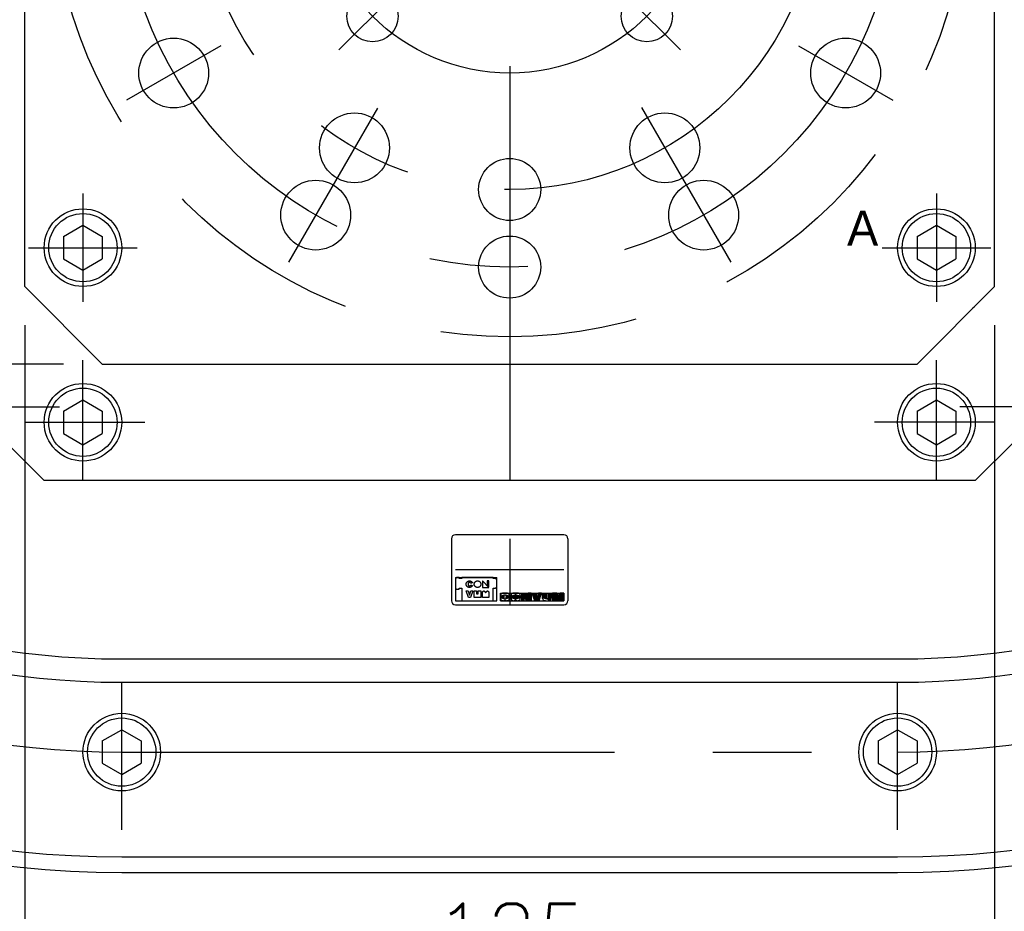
# Model space of a CAD drawing. Extents: x 0 to 564, y 0 to 400.
# Tile 13 of 20: x 143 to 206, y 263 to 321. Entities that reach past the tile are written whole.
import ezdxf

# ---------------------------------------------------------------- set-up
doc = ezdxf.new("R2010")
doc.units = 0
doc.linetypes.add('CENTER', pattern=[50.8, 31.75, -6.35, 6.35, -6.35])
doc.linetypes.add('DASHED', pattern=[19.05, 12.7, -6.35])
doc.layers.get('0').update_dxf_attribs({"linetype": 'CONTINUOUS'})
doc.layers.get('DEFPOINTS').update_dxf_attribs({"linetype": 'CONTINUOUS'})
for name, color, linetype in [('BASE', 10, 'CONTINUOUS'), ('BODY', 130, 'CONTINUOUS'), ('CVZ', 130, 'CONTINUOUS'), ('FL-AORB', 130, 'CONTINUOUS'), ('ラベル', 130, 'CONTINUOUS'), ('寸法線', 11, 'CONTINUOUS'), ('機械要素部品', 100, 'CONTINUOUS')]:
    doc.layers.add(name, color=color, linetype=linetype)
doc.styles.add('MX_DIMTXSTY_5', font='txt.sh', dxfattribs={"width": 1.1, "bigfont": 'extfont'})
doc.styles.add('MX_NOTE_STANDARD', font='txt.sh', dxfattribs={"bigfont": 'extfont'})
doc.dimstyles.new('MX_DIMSTYLE_P', dxfattribs={"dimtxt": 2.5, "dimasz": 2.5, "dimexe": 1, "dimexo": 1, "dimgap": 1, "dimtad": 1, "dimlfac": 2, "dimdsep": 46, "dimtxsty": 'MX_NOTE_STANDARD', "dimblk1": 'OPEN30', "dimblk2": 'OPEN30', "dimsah": 1, "dimcen": 2.5, "dimadec": 0, "dimazin": 0, "dimtfac": 1, "dimtmove": 0, "dimatfit": 3, "dimldrblk": 'OPEN30', "dimfxl": 1, "dimtzin": 0, "dimarcsym": 0})

# ---------------------------------------------------------------- blocks, each defined once
blk = doc.blocks.new('_OPEN30')
at = {"color": 0, "linetype": 'ByBlock', "lineweight": -2}
for p, q in [((-1, 0.267949), (0, 0)), ((0, 0), (-1, -0.267949)), ((0, 0), (-1, 0))]:
    blk.add_line(p, q, dxfattribs=at)
blk = doc.blocks.new('*D44')
at = {"color": 21, "linetype": 'CONTINUOUS'}
for p, q in [((145.443298, 361.227746), (65.853591, 361.227746)), ((66.853591, 298.727746), (66.853591, 361.227746)), ((145.443298, 298.727746), (65.853591, 298.727746))]:
    blk.add_line(p, q, dxfattribs=at)
at = {"layer": 'DEFPOINTS', "color": 0, "linetype": 'CONTINUOUS'}
for p in [(66.853591, 361.227746), (147.943298, 361.227746), (147.943298, 298.727746)]:
    blk.add_point(p, dxfattribs=at)
at = {"color": 21, "linetype": 'CONTINUOUS', "xscale": 2.77, "yscale": 2.77, "zscale": 2.77}
for p, rotation in [((66.853591, 361.227746), 90), ((66.853591, 298.727746), 270)]:
    blk.add_blockref('_OPEN30', p, dxfattribs=dict(at, rotation=rotation))
at = {"color": 21, "linetype": 'CONTINUOUS', "insert": (64.103591, 329.977746), "char_height": 3.5, "attachment_point": 5, "rotation": 90, "line_spacing_factor": 0.72, "style": 'MX_DIMTXSTY_5'}
blk.add_mtext('\\A1;125', dxfattribs=at)
blk = doc.blocks.new('*D45')
at = {"color": 21, "linetype": 'CONTINUOUS'}
for p, q in [((142.943302, 301.227748), (142.943302, 258.461814)), ((205.443302, 301.227748), (205.443302, 258.461814)), ((205.443302, 259.461814), (142.943302, 259.461814))]:
    blk.add_line(p, q, dxfattribs=at)
at = {"layer": 'DEFPOINTS', "color": 0, "linetype": 'CONTINUOUS'}
for p in [(142.943302, 303.727748), (205.443302, 303.727748), (142.943302, 259.461814)]:
    blk.add_point(p, dxfattribs=at)
at = {"color": 21, "linetype": 'CONTINUOUS', "xscale": 2.77, "yscale": 2.77, "zscale": 2.77, "rotation": 180}
blk.add_blockref('_OPEN30', (142.943302, 259.461814), dxfattribs=at)
at = {"color": 21, "linetype": 'CONTINUOUS', "xscale": 2.77, "yscale": 2.77, "zscale": 2.77}
blk.add_blockref('_OPEN30', (205.443302, 259.461814), dxfattribs=at)
at = {"color": 21, "linetype": 'CONTINUOUS', "insert": (174.315975, 262.211814), "char_height": 3.5, "attachment_point": 5, "line_spacing_factor": 0.72, "style": 'MX_DIMTXSTY_5'}
blk.add_mtext('\\A1;125', dxfattribs=at)

msp = doc.modelspace()

# ---------------------------------------------------------------- hatches: boundary and pattern name
at = {"layer": 'ラベル', "linetype": 'CONTINUOUS'}
h = msp.add_hatch(color=140, dxfattribs=at)
edge = h.paths.add_edge_path()
edge.add_arc((173.7512, 283.8165), 0.1471, 101.631293, 180, ccw=False)
edge.add_arc((173.8926, 283.1291), 0.8489, 78.368707, 101.631293, ccw=False)
edge.add_arc((174.0341, 283.8165), 0.1471, 0, 78.368707, ccw=False)
edge.add_line((174.1813, 283.8165), (174.1813, 283.7686))
edge.add_line((174.1813, 283.7686), (173.9436, 283.7686))
edge.add_line((173.9436, 283.7686), (173.9436, 283.8682))
edge.add_line((173.9436, 283.8682), (173.8474, 283.8682))
edge.add_line((173.8474, 283.8682), (173.8474, 283.5909))
edge.add_line((173.8474, 283.5909), (173.9436, 283.5909))
edge.add_line((173.9436, 283.5909), (173.9436, 283.7041))
edge.add_line((173.9436, 283.7041), (174.1813, 283.7041))
edge.add_line((174.1813, 283.7041), (174.1813, 283.6393))
edge.add_arc((174.0341, 283.6393), 0.1471, -78.368707, 0, ccw=False)
edge.add_arc((173.8926, 284.3267), 0.8489, 258.368707, 281.631293, ccw=False)
edge.add_arc((173.7512, 283.6393), 0.1471, 180, 258.368707, ccw=False)
edge.add_line((173.604, 283.6393), (173.604, 283.8165))
h = msp.add_hatch(color=140, dxfattribs=at)
edge = h.paths.add_edge_path()
edge.add_arc((174.4264, 283.8149), 0.1471, 102.245257, 180, ccw=False)
edge.add_arc((174.5753, 283.1291), 0.8489, 77.754743, 102.245257, ccw=False)
edge.add_arc((174.7241, 283.8149), 0.1471, 0, 77.754743, ccw=False)
edge.add_line((174.8713, 283.8149), (174.8713, 283.6409))
edge.add_arc((174.7241, 283.6409), 0.1471, -77.754743, 0, ccw=False)
edge.add_arc((174.5753, 284.3267), 0.8489, 257.754743, 282.245257, ccw=False)
edge.add_arc((174.4264, 283.6409), 0.1471, 180, 257.754743, ccw=False)
edge.add_line((174.2793, 283.6409), (174.2793, 283.8149))
h.paths.add_polyline_path([(174.6132, 283.8682), (174.5283, 283.8682), (174.5283, 283.5909), (174.6132, 283.5909)])
for points in [[(174.9458, 283.9645), (175.2288, 283.9645), (175.3759, 283.7594), (175.3759, 283.9645), (175.5684, 283.9645), (175.5684, 283.4913), (175.2944, 283.4913), (175.136, 283.7064), (175.136, 283.4913), (174.9458, 283.4913)], [(175.6281, 283.9645), (175.8828, 283.9645), (175.9586, 283.6272), (176.0492, 283.9645), (176.2529, 283.9645), (176.0945, 283.4913), (175.7832, 283.4913)], [(176.961, 283.9645), (177.2406, 283.9645), (177.3334, 283.772), (177.4398, 283.9645), (177.6933, 283.9645), (177.6933, 283.4913), (177.4499, 283.4913), (177.4499, 283.6554), (177.3651, 283.4913), (177.2406, 283.4913), (177.1376, 283.6786), (177.1376, 283.4913), (176.961, 283.4913)]]:
    msp.add_hatch(color=140, dxfattribs=at).paths.add_polyline_path(points)
h = msp.add_hatch(color=140, dxfattribs=at)
edge = h.paths.add_edge_path()
edge.add_line((176.3163, 283.9645), (176.5709, 283.9645))
edge.add_line((176.5709, 283.9645), (176.5709, 283.6045))
edge.add_line((176.5709, 283.6045), (176.6592, 283.6045))
edge.add_line((176.6592, 283.6045), (176.6592, 283.9645))
edge.add_line((176.6592, 283.9645), (176.8709, 283.9645))
edge.add_line((176.8709, 283.9645), (176.8709, 283.6385))
edge.add_arc((176.7351, 283.6385), 0.1358, -77.524218, 0, ccw=False)
edge.add_arc((176.5798, 284.3402), 0.8546, 259.765702, 282.475782, ccw=False)
edge.add_arc((176.4521, 283.6329), 0.1358, 180, 259.765702, ccw=False)
edge.add_line((176.3163, 283.6329), (176.3163, 283.9645))

# ---------------------------------------------------------------- linework, layer by layer
at = {"layer": 'BASE', "color": 20, "linetype": 'CENTER'}
for p, q in [((146.6933, 309.7277), (146.6933, 302.7277)), ((201.6933, 309.7277), (201.6933, 302.7277)), ((143.1933, 306.2277), (150.1933, 306.2277)), ((198.1933, 306.2277), (205.1933, 306.2277)), ((146.6933, 291.2277), (146.6933, 298.9777)), ((201.6933, 291.2277), (201.6933, 298.9777)), ((142.9433, 294.9777), (150.6933, 294.9777)), ((205.4433, 294.9777), (197.6933, 294.9777))]:
    msp.add_line(p, q, dxfattribs=at)
at = {"layer": 'BASE', "color": 10, "linetype": 'CONTINUOUS'}
for p, q in [((141.6933, 293.7277), (144.1933, 291.2277)), ((204.1933, 291.2277), (206.6933, 293.7277)), ((204.1933, 291.2277), (144.1933, 291.2277))]:
    msp.add_line(p, q, dxfattribs=at)
at = {"layer": 'BASE', "color": 20, "linetype": 'DASHED'}
msp.add_circle((174.1933, 329.9777), 29.5, dxfattribs=at)
at = {"layer": 'BODY', "color": 140, "linetype": 'CENTER'}
for p, q in [((135.1933, 295.9777), (145.1933, 295.9777)), ((213.1933, 295.9777), (203.1933, 295.9777)), ((149.1933, 268.7277), (149.1933, 278.2277)), ((199.1933, 268.7277), (199.1933, 278.2277)), ((149.1933, 273.7277), (199.1933, 273.7277))]:
    msp.add_line(p, q, dxfattribs=at)
at = {"layer": 'BODY', "color": 130, "linetype": 'CONTINUOUS'}
for p, q in [((149.1933, 279.7277), (199.1933, 279.7277)), ((149.1933, 278.2277), (199.1933, 278.2277)), ((149.1933, 266.9777), (199.1933, 266.9777)), ((149.1933, 265.9777), (199.1933, 265.9777))]:
    msp.add_line(p, q, dxfattribs=at)
for centre, radius, start, end in [((149.1933, 329.9777), 64, 90, 270), ((199.1933, 329.9777), 64, 270, 90), ((149.1933, 329.9777), 63, 90, 270), ((199.1933, 329.9777), 63, 270, 90), ((149.1933, 329.9777), 51.75, 90, 270), ((199.1933, 329.9777), 51.75, 270, 90), ((149.1933, 329.9777), 50.25, 90, 270), ((199.1933, 329.9777), 50.25, 270, 90)]:
    msp.add_arc(centre, radius, start, end, dxfattribs=at)
at = {"layer": 'BODY', "color": 140, "linetype": 'CENTER'}
for centre, start, end in [((149.1933, 329.9777), 90, 270), ((199.1933, 329.9777), 270, 90)]:
    msp.add_arc(centre, 56.25, start, end, dxfattribs=at)
at = {"layer": 'CVZ', "color": 140, "linetype": 'DASHED'}
msp.add_line((204.0433, 302.3617), (204.1207, 302.4064), dxfattribs=at)
at = {"layer": 'FL-AORB', "color": 140, "linetype": 'CENTER'}
for p, q in [((174.1933, 368.7277), (174.1933, 291.2277)), ((170.3042, 326.0887), (163.1845, 318.9689)), ((178.0824, 326.0887), (185.2021, 318.9689)), ((155.5738, 319.2277), (149.5116, 315.7277)), ((192.8128, 319.2277), (198.875, 315.7277)), ((165.6661, 315.2082), (159.9433, 305.296)), ((182.6899, 315.2612), (188.4433, 305.296))]:
    msp.add_line(p, q, dxfattribs=at)
at = {"layer": 'FL-AORB', "color": 130, "linetype": 'CONTINUOUS'}
for p, q in [((142.9433, 303.7277), (142.9433, 356.2277)), ((205.4433, 303.7277), (205.4433, 356.2277)), ((147.9433, 298.7277), (142.9433, 303.7277)), ((200.4433, 298.7277), (205.4433, 303.7277)), ((147.9433, 298.7277), (200.4433, 298.7277))]:
    msp.add_line(p, q, dxfattribs=at)
at = {"layer": 'FL-AORB', "color": 140, "linetype": 'CENTER'}
for radius in [25, 20, 12.5]:
    msp.add_circle((174.1933, 329.9777), radius, dxfattribs=at)
at = {"layer": 'FL-AORB', "color": 130, "linetype": 'CONTINUOUS'}
for centre, radius in [((165.3545, 321.1389), 1.65), ((183.0321, 321.1389), 1.65), ((152.5427, 317.4777), 2.25), ((195.8439, 317.4777), 2.25), ((164.1933, 312.6572), 2.25), ((184.1933, 312.6572), 2.25), ((174.1933, 309.9777), 2), ((161.6933, 308.3271), 2.25), ((186.6933, 308.3271), 2.25), ((174.1933, 304.9777), 2)]:
    msp.add_circle(centre, radius, dxfattribs=at)
at = {"layer": 'ラベル', "color": 130, "linetype": 'CONTINUOUS'}
for p, q in [((170.4433, 287.4777), (170.4433, 283.4777)), ((177.6933, 287.7277), (170.6933, 287.7277)), ((177.9433, 287.4777), (177.9433, 283.4777)), ((170.6933, 283.2277), (177.6933, 283.2277))]:
    msp.add_line(p, q, dxfattribs=at)
at = {"layer": 'ラベル', "color": 140, "linetype": 'CENTER'}
for p, q in [((174.1933, 287.4777), (174.1933, 283.2277)), ((177.6933, 285.4777), (170.6933, 285.4777))]:
    msp.add_line(p, q, dxfattribs=at)
at = {"layer": 'ラベル', "color": 140, "linetype": 'DASHED'}
for p, q in [((170.6933, 284.9777), (173.3719, 284.9777)), ((170.6933, 284.9777), (170.6933, 283.4777)), ((173.3719, 283.4777), (173.3719, 284.9777)), ((173.604, 283.4777), (173.604, 283.978)), ((173.604, 283.978), (177.6933, 283.978)), ((177.6933, 283.4777), (177.6933, 283.978)), ((177.6933, 283.978), (177.6933, 283.4777)), ((177.6933, 283.4777), (177.6933, 283.9325)), ((170.6933, 283.4777), (173.3719, 283.4777)), ((173.604, 283.4777), (177.6933, 283.4777))]:
    msp.add_line(p, q, dxfattribs=at)
at = {"layer": 'ラベル', "color": 140, "linetype": 'CONTINUOUS'}
for p, q in [((173.604, 283.8165), (173.604, 283.6393)), ((173.8474, 283.5909), (173.8474, 283.8682)), ((173.8474, 283.8682), (173.9436, 283.8682)), ((173.9436, 283.8682), (173.9436, 283.7686)), ((173.9436, 283.7686), (174.1813, 283.7686)), ((173.9436, 283.7041), (173.9436, 283.5909)), ((174.1813, 283.7041), (173.9436, 283.7041)), ((174.1813, 283.7686), (174.1813, 283.8165)), ((174.1813, 283.6393), (174.1813, 283.7041)), ((174.2793, 283.6409), (174.2793, 283.8149)), ((174.5283, 283.8682), (174.5283, 283.5909)), ((174.6132, 283.8682), (174.5283, 283.8682)), ((174.6132, 283.5909), (174.6132, 283.8682)), ((174.8713, 283.8149), (174.8713, 283.6409)), ((174.9458, 283.9645), (175.2288, 283.9645)), ((174.9458, 283.9645), (174.9458, 283.4913)), ((175.136, 283.4913), (175.136, 283.7064)), ((175.2944, 283.4913), (175.136, 283.7064)), ((175.2288, 283.9645), (175.3759, 283.7594)), ((175.3759, 283.9645), (175.3759, 283.7594)), ((175.5684, 283.9645), (175.3759, 283.9645)), ((175.5684, 283.9645), (175.5684, 283.4913)), ((175.6281, 283.9645), (175.8828, 283.9645)), ((175.6281, 283.9645), (175.7832, 283.4913)), ((175.8828, 283.9645), (175.9586, 283.6272)), ((175.9586, 283.6272), (176.0492, 283.9645)), ((176.2529, 283.9645), (176.0492, 283.9645)), ((176.0945, 283.4913), (176.2529, 283.9645)), ((176.3163, 283.9645), (176.5709, 283.9645)), ((176.3163, 283.6329), (176.3163, 283.9645)), ((176.5709, 283.6045), (176.5709, 283.9645)), ((176.6592, 283.9645), (176.6592, 283.6045)), ((176.6592, 283.9645), (176.8709, 283.9645)), ((176.8709, 283.9645), (176.8709, 283.6385)), ((177.2406, 283.9645), (176.961, 283.9645)), ((176.961, 283.9645), (176.961, 283.4913)), ((177.1376, 283.4913), (177.1376, 283.6786)), ((177.1376, 283.6786), (177.2406, 283.4913)), ((177.2406, 283.9645), (177.3334, 283.772)), ((177.3334, 283.772), (177.4398, 283.9645)), ((177.3651, 283.4913), (177.4499, 283.6554)), ((177.6933, 283.9645), (177.4398, 283.9645)), ((177.4499, 283.4913), (177.4499, 283.6554)), ((177.6933, 283.4913), (177.6933, 283.9645)), ((173.9436, 283.5909), (173.8474, 283.5909)), ((174.5283, 283.5909), (174.6132, 283.5909)), ((174.9458, 283.4913), (175.136, 283.4913)), ((175.5684, 283.4913), (175.2944, 283.4913)), ((175.7832, 283.4913), (176.0945, 283.4913)), ((176.6592, 283.6045), (176.5709, 283.6045)), ((176.961, 283.4913), (177.1409, 283.4913)), ((177.3651, 283.4913), (177.2406, 283.4913)), ((177.4499, 283.4913), (177.6933, 283.4913))]:
    msp.add_line(p, q, dxfattribs=at)
for points in [[(172.4319, 284.7634), (172.4319, 284.3348), (172.8605, 284.3348)], [(172.7394, 284.7634), (172.7394, 284.7427), (172.7394, 284.7221), (172.7394, 284.6671), (172.7394, 284.6278), (172.7394, 284.5278), (172.8605, 284.4068), (172.8605, 284.6278), (172.8605, 284.6671), (172.8605, 284.7221), (172.8605, 284.7427), (172.8605, 284.7634)], [(171.3873, 284.1206), (171.5138, 284.1206), (171.6024, 283.8419), (171.693, 284.1206), (171.8159, 284.1206), (171.6701, 283.692), (171.5372, 283.692)], [(171.8974, 284.1203), (172.0499, 284.1203), (172.0499, 283.9236), (172.1729, 283.9236), (172.1729, 284.1203), (172.3255, 284.1203), (172.3255, 283.6923), (171.8974, 283.6923)]]:
    msp.add_lwpolyline(points, close=True, dxfattribs=at)
at = {"layer": 'ラベル', "color": 130, "linetype": 'CONTINUOUS'}
for centre, start, end in [((170.6933, 287.4777), 90, 180), ((177.6933, 287.4777), 0, 90), ((170.6933, 283.4777), 180, 270), ((177.6933, 283.4777), 270, 0)]:
    msp.add_arc(centre, 0.25, start, end, dxfattribs=at)
at = {"layer": 'ラベル', "color": 140, "linetype": 'CONTINUOUS'}
for centre, radius, start, end in [((173.7512, 283.8165), 0.1471, 101.631293, 180), ((173.7512, 283.6393), 0.1471, 180, 258.368707), ((173.8926, 283.1291), 0.8489, 78.368707, 101.631293), ((174.0341, 283.8165), 0.1471, 0, 78.368707), ((174.0341, 283.6393), 0.1471, 281.631293, 0), ((174.4264, 283.8149), 0.1471, 102.245257, 180), ((174.4264, 283.6409), 0.1471, 180, 257.754743), ((174.5753, 283.1291), 0.8489, 77.754743, 102.245257), ((174.7241, 283.8149), 0.1471, 0, 77.754743), ((174.7241, 283.6409), 0.1471, 282.245257, 0), ((176.4521, 283.6329), 0.1358, 180, 259.765703), ((176.7351, 283.6385), 0.1358, 282.475783, 0), ((173.8926, 284.3267), 0.8489, 258.368707, 281.631293), ((174.5753, 284.3267), 0.8489, 257.754743, 282.245257), ((176.5798, 284.3402), 0.8546, 259.765703, 282.475783)]:
    msp.add_arc(centre, radius, start, end, dxfattribs=at)
for points, start_tangent, end_tangent in [([(170.8151, 284.9777), (170.8018, 284.977), (170.7889, 284.9749), (170.7766, 284.9715), (170.7648, 284.9669), (170.7536, 284.9611), (170.7431, 284.9542), (170.7335, 284.9464), (170.7247, 284.9376), (170.7168, 284.9279), (170.7099, 284.9174), (170.7041, 284.9063), (170.6995, 284.8945), (170.6961, 284.8821), (170.694, 284.8693), (170.6933, 284.856)], (-0.7071068, -0.7071068), (-0.7071068, -0.7071068)), ([(170.9368, 284.9777), (170.9353, 284.9777), (170.9309, 284.9777), (170.9241, 284.9777), (170.9155, 284.9777), (170.9052, 284.9777), (170.894, 284.9777), (170.882, 284.9777), (170.8699, 284.9777), (170.8579, 284.9777), (170.8466, 284.9777), (170.8364, 284.9777), (170.8277, 284.9777), (170.821, 284.9777), (170.8166, 284.9777), (170.8151, 284.9777)], (-1, 0), (-1, 0)), ([(170.9368, 284.9054), (170.9368, 284.9064), (170.9368, 284.909), (170.9368, 284.913), (170.9368, 284.9181), (170.9368, 284.9242), (170.9368, 284.9309), (170.9368, 284.938), (170.9368, 284.9452), (170.9368, 284.9523), (170.9368, 284.959), (170.9368, 284.9651), (170.9368, 284.9702), (170.9368, 284.9742), (170.9368, 284.9768), (170.9368, 284.9777)], (0, 1), (0, 1)), ([(171.1194, 284.9054), (171.1171, 284.9054), (171.1106, 284.9054), (171.1004, 284.9054), (171.0874, 284.9054), (171.0721, 284.9054), (171.0552, 284.9054), (171.0372, 284.9054), (171.019, 284.9054), (171.0011, 284.9054), (170.9842, 284.9054), (170.9688, 284.9054), (170.9558, 284.9054), (170.9457, 284.9054), (170.9391, 284.9054), (170.9368, 284.9054)], (-1, 0), (-1, 0)), ([(171.1194, 284.9777), (171.1194, 284.9768), (171.1194, 284.9742), (171.1194, 284.9702), (171.1194, 284.9651), (171.1194, 284.959), (171.1194, 284.9523), (171.1194, 284.9452), (171.1194, 284.938), (171.1194, 284.9309), (171.1194, 284.9242), (171.1194, 284.9181), (171.1194, 284.913), (171.1194, 284.909), (171.1194, 284.9064), (171.1194, 284.9054)], (0, -1), (0, -1)), ([(173.1284, 284.9777), (173.1028, 284.9777), (173.0307, 284.9777), (172.9194, 284.9777), (172.776, 284.9777), (172.6075, 284.9777), (172.4212, 284.9777), (172.2242, 284.9777), (172.0236, 284.9777), (171.8266, 284.9777), (171.6403, 284.9777), (171.4718, 284.9777), (171.3284, 284.9777), (171.2171, 284.9777), (171.145, 284.9777), (171.1194, 284.9777)], (-1, 0), (-1, 0)), ([(173.1284, 284.9054), (173.1284, 284.9064), (173.1284, 284.909), (173.1284, 284.913), (173.1284, 284.9181), (173.1284, 284.9242), (173.1284, 284.9309), (173.1284, 284.938), (173.1284, 284.9452), (173.1284, 284.9523), (173.1284, 284.959), (173.1284, 284.9651), (173.1284, 284.9702), (173.1284, 284.9742), (173.1284, 284.9768), (173.1284, 284.9777)], (0, 1), (0, 1)), ([(173.2501, 284.9054), (173.2486, 284.9054), (173.2442, 284.9054), (173.2374, 284.9054), (173.2288, 284.9054), (173.2185, 284.9054), (173.2072, 284.9054), (173.1953, 284.9054), (173.1832, 284.9054), (173.1712, 284.9054), (173.1599, 284.9054), (173.1497, 284.9054), (173.141, 284.9054), (173.1343, 284.9054), (173.1299, 284.9054), (173.1284, 284.9054)], (-1, 0), (-1, 0)), ([(173.3719, 284.7837), (173.3711, 284.797), (173.3691, 284.8098), (173.3657, 284.8222), (173.361, 284.834), (173.3552, 284.8451), (173.3484, 284.8556), (173.3405, 284.8653), (173.3317, 284.8741), (173.322, 284.882), (173.3116, 284.8888), (173.3004, 284.8946), (173.2886, 284.8992), (173.2762, 284.9026), (173.2634, 284.9047), (173.2501, 284.9054)], (-0.7071068, 0.7071068), (-0.7071068, 0.7071068)), ([(170.6933, 284.856), (170.6933, 284.8495), (170.6933, 284.8312), (170.6933, 284.803), (170.6933, 284.7666), (170.6933, 284.7238), (170.6933, 284.6765), (170.6933, 284.6265), (170.6933, 284.5756), (170.6933, 284.5256), (170.6933, 284.4783), (170.6933, 284.4356), (170.6933, 284.3992), (170.6933, 284.3709), (170.6933, 284.3526), (170.6933, 284.3461)], (0, -1), (0, -1)), ([(170.6933, 284.3461), (170.694, 284.3329), (170.6961, 284.32), (170.6995, 284.3077), (170.7041, 284.2959), (170.7099, 284.2847), (170.7168, 284.2742), (170.7247, 284.2646), (170.7335, 284.2558), (170.7431, 284.2479), (170.7536, 284.241), (170.7648, 284.2352), (170.7766, 284.2306), (170.7889, 284.2272), (170.8018, 284.2251), (170.8151, 284.2244)], (0.7071068, -0.7071068), (0.7071068, -0.7071068)), ([(170.9368, 284.2967), (170.9391, 284.2967), (170.9457, 284.2967), (170.9558, 284.2967), (170.9688, 284.2967), (170.9842, 284.2967), (171.0011, 284.2967), (171.019, 284.2967), (171.0372, 284.2967), (171.0552, 284.2967), (171.0721, 284.2967), (171.0874, 284.2967), (171.1004, 284.2967), (171.1106, 284.2967), (171.1171, 284.2967), (171.1194, 284.2967)], (1, 0), (1, 0)), ([(170.9368, 284.2244), (170.9368, 284.2253), (170.9368, 284.2279), (170.9368, 284.2319), (170.9368, 284.2371), (170.9368, 284.2431), (170.9368, 284.2498), (170.9368, 284.2569), (170.9368, 284.2641), (170.9368, 284.2712), (170.9368, 284.2779), (170.9368, 284.284), (170.9368, 284.2892), (170.9368, 284.2932), (170.9368, 284.2958), (170.9368, 284.2967)], (0, 1), (0, 1)), ([(171.1194, 284.2967), (171.1194, 284.2862), (171.1194, 284.2569), (171.1194, 284.2115), (171.1194, 284.153), (171.1194, 284.0844), (171.1194, 284.0084), (171.1194, 283.9281), (171.1194, 283.8463), (171.1194, 283.766), (171.1194, 283.6901), (171.1194, 283.6214), (171.1194, 283.5629), (171.1194, 283.5175), (171.1194, 283.4882), (171.1194, 283.4777)], (0, -1), (0, -1)), ([(171.7987, 284.4652), (171.7941, 284.4551), (171.789, 284.4454), (171.7835, 284.4359), (171.7775, 284.4268), (171.771, 284.418), (171.7642, 284.4095), (171.7569, 284.4015), (171.7492, 284.3938), (171.7411, 284.3865), (171.7327, 284.3796), (171.7239, 284.3731), (171.7147, 284.3671), (171.7053, 284.3616), (171.6955, 284.3565), (171.6855, 284.3519), (171.6635, 284.3439), (171.6412, 284.3385), (171.6189, 284.3354), (171.5966, 284.3348), (171.5745, 284.3365), (171.5529, 284.3404), (171.5318, 284.3465), (171.5114, 284.3547), (171.492, 284.3649), (171.4737, 284.3771), (171.4566, 284.3912), (171.441, 284.4071), (171.427, 284.4248), (171.4148, 284.4442), (171.4045, 284.4652), (171.3965, 284.4872), (171.391, 284.5094), (171.388, 284.5318), (171.3874, 284.5541), (171.389, 284.5762), (171.393, 284.5978), (171.399, 284.6189), (171.4072, 284.6393), (171.4175, 284.6587), (171.4297, 284.677), (171.4438, 284.6941), (171.4597, 284.7097), (171.4774, 284.7237), (171.4967, 284.736), (171.5177, 284.7463), (171.5232, 284.7485), (171.5286, 284.7506), (171.5341, 284.7525), (171.5397, 284.7543), (171.5452, 284.7559), (171.5508, 284.7573), (171.5563, 284.7586), (171.5619, 284.7597), (171.5675, 284.7607), (171.5731, 284.7615), (171.5787, 284.7622), (171.5843, 284.7628), (171.5899, 284.7631), (171.5955, 284.7634), (171.601, 284.7635), (171.6177, 284.7628), (171.6341, 284.7609), (171.6503, 284.7578), (171.6662, 284.7534), (171.6817, 284.7479), (171.6967, 284.7411), (171.7111, 284.7333), (171.725, 284.7243), (171.7382, 284.7143), (171.7506, 284.7032), (171.7621, 284.6911), (171.7728, 284.678), (171.7825, 284.6639), (171.7912, 284.6489), (171.7987, 284.633)], (-0.097316, -0.9952535), (-0.097316, -0.9952535)), ([(171.68, 284.6088), (171.6747, 284.6198), (171.6686, 284.6298), (171.6618, 284.6388), (171.6545, 284.6467), (171.6467, 284.6534), (171.6384, 284.659), (171.6298, 284.6635), (171.6209, 284.6667), (171.6118, 284.6688), (171.6025, 284.6695), (171.5932, 284.669), (171.5839, 284.6672), (171.5747, 284.6641), (171.5656, 284.6596), (171.5568, 284.6537), (171.5485, 284.6466), (171.541, 284.6385), (171.5343, 284.6295), (171.5284, 284.6197), (171.5234, 284.6093), (171.5192, 284.5982), (171.5158, 284.5867), (171.5134, 284.5749), (171.5119, 284.5627), (171.5113, 284.5503), (171.5117, 284.5379), (171.513, 284.5255), (171.5154, 284.5132), (171.5188, 284.5012), (171.5232, 284.4894), (171.5285, 284.4784), (171.5346, 284.4683), (171.5413, 284.4594), (171.5486, 284.4515), (171.5565, 284.4448), (171.5647, 284.4392), (171.5734, 284.4347), (171.5823, 284.4315), (171.5914, 284.4294), (171.6007, 284.4287), (171.61, 284.4292), (171.6193, 284.431), (171.6285, 284.4341), (171.6375, 284.4386), (171.6463, 284.4445), (171.6491, 284.4467), (171.6518, 284.449), (171.6545, 284.4515), (171.657, 284.4541), (171.6595, 284.4567), (171.6619, 284.4595), (171.6643, 284.4625), (171.6665, 284.4655), (171.6687, 284.4686), (171.6708, 284.4718), (171.6728, 284.4752), (171.6748, 284.4786), (171.6766, 284.4821), (171.6783, 284.4857), (171.68, 284.4894)], (0.2114673, 0.9773851), (0.2114673, 0.9773851)), ([(171.7987, 284.633), (171.7972, 284.6327), (171.7929, 284.6318), (171.7864, 284.6305), (171.7779, 284.6288), (171.7679, 284.6267), (171.7569, 284.6245), (171.7453, 284.6221), (171.7334, 284.6197), (171.7218, 284.6173), (171.7108, 284.6151), (171.7008, 284.613), (171.6923, 284.6113), (171.6858, 284.61), (171.6815, 284.6091), (171.68, 284.6088)], (-0.9798285, -0.1998403), (-0.9798285, -0.1998403)), ([(171.68, 284.4894), (171.6815, 284.4891), (171.6858, 284.4882), (171.6923, 284.4869), (171.7008, 284.4852), (171.7108, 284.4831), (171.7218, 284.4809), (171.7334, 284.4785), (171.7453, 284.4761), (171.7569, 284.4737), (171.7679, 284.4715), (171.7779, 284.4694), (171.7864, 284.4677), (171.7929, 284.4664), (171.7972, 284.4655), (171.7987, 284.4652)], (0.9798285, -0.1998403), (0.9798285, -0.1998403)), ([(172.3379, 284.5491), (172.3367, 284.5724), (172.333, 284.595), (172.327, 284.6168), (172.3189, 284.6375), (172.3087, 284.6571), (172.2966, 284.6755), (172.2828, 284.6925), (172.2673, 284.708), (172.2503, 284.7218), (172.2319, 284.7339), (172.2123, 284.7441), (172.1915, 284.7522), (172.1698, 284.7582), (172.1472, 284.7619), (172.1239, 284.7631), (172.1006, 284.7619), (172.078, 284.7582), (172.0562, 284.7522), (172.0355, 284.7441), (172.0159, 284.7339), (171.9975, 284.7218), (171.9805, 284.708), (171.965, 284.6925), (171.9511, 284.6755), (171.9391, 284.6571), (171.9289, 284.6375), (171.9208, 284.6168), (171.9148, 284.595), (171.9111, 284.5724), (171.9098, 284.5491), (171.9111, 284.5258), (171.9148, 284.5032), (171.9208, 284.4814), (171.9289, 284.4607), (171.9391, 284.4411), (171.9511, 284.4227), (171.965, 284.4057), (171.9805, 284.3902), (171.9975, 284.3764), (172.0159, 284.3643), (172.0355, 284.3541), (172.0562, 284.346), (172.078, 284.34), (172.1006, 284.3363), (172.1239, 284.3351), (172.1472, 284.3363), (172.1698, 284.34), (172.1915, 284.346), (172.2123, 284.3541), (172.2319, 284.3643), (172.2503, 284.3764), (172.2673, 284.3902), (172.2828, 284.4057), (172.2966, 284.4227), (172.3087, 284.4411), (172.3189, 284.4607), (172.327, 284.4814), (172.333, 284.5032), (172.3367, 284.5258), (172.3379, 284.5491)], (0, 1), (0, 1)), ([(173.1284, 284.2967), (173.1299, 284.2967), (173.1343, 284.2967), (173.141, 284.2967), (173.1497, 284.2967), (173.1599, 284.2967), (173.1712, 284.2967), (173.1832, 284.2967), (173.1953, 284.2967), (173.2072, 284.2967), (173.2185, 284.2967), (173.2288, 284.2967), (173.2374, 284.2967), (173.2442, 284.2967), (173.2486, 284.2967), (173.2501, 284.2967)], (1, 0), (1, 0)), ([(173.1284, 283.4777), (173.1284, 283.4882), (173.1284, 283.5175), (173.1284, 283.5629), (173.1284, 283.6214), (173.1284, 283.6901), (173.1284, 283.766), (173.1284, 283.8463), (173.1284, 283.9281), (173.1284, 284.0084), (173.1284, 284.0844), (173.1284, 284.153), (173.1284, 284.2115), (173.1284, 284.2569), (173.1284, 284.2862), (173.1284, 284.2967)], (0, 1), (0, 1)), ([(173.2501, 284.2967), (173.2634, 284.2974), (173.2762, 284.2995), (173.2886, 284.3029), (173.3004, 284.3075), (173.3116, 284.3133), (173.322, 284.3202), (173.3317, 284.3281), (173.3405, 284.3369), (173.3484, 284.3465), (173.3552, 284.357), (173.361, 284.3682), (173.3657, 284.38), (173.3691, 284.3923), (173.3711, 284.4052), (173.3719, 284.4184)], (0.7071068, 0.7071068), (0.7071068, 0.7071068)), ([(173.3719, 284.4184), (173.3719, 284.4231), (173.3719, 284.4362), (173.3719, 284.4564), (173.3719, 284.4825), (173.3719, 284.5131), (173.3719, 284.547), (173.3719, 284.5828), (173.3719, 284.6193), (173.3719, 284.6551), (173.3719, 284.689), (173.3719, 284.7196), (173.3719, 284.7457), (173.3719, 284.7659), (173.3719, 284.779), (173.3719, 284.7837)], (0, 1), (0, 1)), ([(170.8151, 284.2244), (170.8166, 284.2244), (170.821, 284.2244), (170.8277, 284.2244), (170.8364, 284.2244), (170.8466, 284.2244), (170.8579, 284.2244), (170.8699, 284.2244), (170.882, 284.2244), (170.894, 284.2244), (170.9052, 284.2244), (170.9155, 284.2244), (170.9241, 284.2244), (170.9309, 284.2244), (170.9353, 284.2244), (170.9368, 284.2244)], (1, 0), (1, 0)), ([(172.4322, 284.0167), (172.4322, 284.019), (172.4324, 284.0212), (172.4327, 284.0235), (172.4331, 284.0256), (172.4337, 284.0278), (172.4343, 284.0299), (172.4351, 284.032), (172.436, 284.0341), (172.437, 284.036), (172.438, 284.038), (172.4392, 284.0399), (172.4405, 284.0417), (172.4419, 284.0434), (172.4434, 284.0451), (172.445, 284.0467)], (0.3952957, 0.9185539), (0.3952957, 0.9185539)), ([(172.4322, 283.6922), (172.4322, 283.6963), (172.4322, 283.7079), (172.4322, 283.7259), (172.4322, 283.7491), (172.4322, 283.7763), (172.4322, 283.8064), (172.4322, 283.8383), (172.4322, 283.8707), (172.4322, 283.9025), (172.4322, 283.9326), (172.4322, 283.9598), (172.4322, 283.983), (172.4322, 284.001), (172.4322, 284.0126), (172.4322, 284.0167)], (0, 1), (0, 1)), ([(172.8603, 283.6922), (172.8548, 283.6922), (172.8395, 283.6922), (172.8157, 283.6922), (172.7852, 283.6922), (172.7493, 283.6922), (172.7096, 283.6922), (172.6676, 283.6922), (172.6248, 283.6922), (172.5828, 283.6922), (172.5431, 283.6922), (172.5072, 283.6922), (172.4767, 283.6922), (172.453, 283.6922), (172.4376, 283.6922), (172.4322, 283.6922)], (-1, 0), (-1, 0)), ([(172.445, 284.0467), (172.4457, 284.0474), (172.4474, 284.0494), (172.4502, 284.0526), (172.4537, 284.0566), (172.4578, 284.0613), (172.4624, 284.0665), (172.4672, 284.0721), (172.4722, 284.0777), (172.477, 284.0833), (172.4816, 284.0885), (172.4857, 284.0932), (172.4893, 284.0973), (172.492, 284.1004), (172.4938, 284.1024), (172.4944, 284.1031)], (0.6582015, 0.7528418), (0.6582015, 0.7528418)), ([(172.4944, 284.1031), (172.4945, 284.1032), (172.4946, 284.1034), (172.4949, 284.1037), (172.4953, 284.1041), (172.4957, 284.1046), (172.4962, 284.1052), (172.4967, 284.1058), (172.4972, 284.1063), (172.4977, 284.1069), (172.4982, 284.1075), (172.4986, 284.1079), (172.499, 284.1084), (172.4993, 284.1087), (172.4994, 284.1089), (172.4995, 284.109)], (0.6582015, 0.7528418), (0.6582015, 0.7528418)), ([(172.4995, 284.109), (172.4998, 284.1092), (172.5, 284.1094), (172.5003, 284.1097), (172.5005, 284.1099), (172.5008, 284.1101), (172.5011, 284.1104), (172.5013, 284.1106), (172.5016, 284.1108), (172.5019, 284.111), (172.5021, 284.1113), (172.5024, 284.1115), (172.5027, 284.1117), (172.503, 284.1119), (172.5032, 284.1121), (172.5035, 284.1123), (172.5073, 284.1148), (172.5112, 284.1168), (172.5153, 284.1183), (172.5194, 284.1194), (172.5236, 284.1201), (172.5279, 284.1203), (172.5321, 284.12), (172.5363, 284.1194), (172.5404, 284.1183), (172.5443, 284.1168), (172.5481, 284.1149), (172.5518, 284.1126), (172.5552, 284.1099), (172.5583, 284.1068), (172.5611, 284.1033)], (0.7790794, 0.6269253), (0.7790794, 0.6269253)), ([(172.5611, 284.1033), (172.562, 284.1024), (172.5645, 284.0995), (172.5683, 284.0952), (172.5731, 284.0896), (172.5789, 284.0831), (172.5852, 284.0758), (172.5919, 284.0682), (172.5988, 284.0604), (172.6055, 284.0527), (172.6118, 284.0455), (172.6176, 284.0389), (172.6224, 284.0333), (172.6262, 284.029), (172.6287, 284.0262), (172.6296, 284.0252)], (0.6587251, -0.7523837), (0.6587251, -0.7523837)), ([(172.6296, 284.0252), (172.6304, 284.0242), (172.6312, 284.0232), (172.6322, 284.0223), (172.6331, 284.0214), (172.6341, 284.0206), (172.6352, 284.0199), (172.6363, 284.0193), (172.6374, 284.0187), (172.6386, 284.0182), (172.6398, 284.0178), (172.6411, 284.0174), (172.6423, 284.0171), (172.6436, 284.0169), (172.6449, 284.0168), (172.6462, 284.0167), (172.6475, 284.0168), (172.6488, 284.0169), (172.6501, 284.0171), (172.6514, 284.0174), (172.6526, 284.0178), (172.6538, 284.0182), (172.655, 284.0187), (172.6561, 284.0193), (172.6572, 284.0199), (172.6583, 284.0206), (172.6593, 284.0214), (172.6603, 284.0223), (172.6612, 284.0232), (172.662, 284.0242), (172.6629, 284.0252)], (1, 0), (1, 0)), ([(172.6629, 284.0252), (172.6637, 284.0262), (172.6662, 284.029), (172.67, 284.0333), (172.6749, 284.0389), (172.6806, 284.0455), (172.6869, 284.0527), (172.6936, 284.0604), (172.7005, 284.0682), (172.7072, 284.0758), (172.7135, 284.0831), (172.7193, 284.0896), (172.7242, 284.0952), (172.728, 284.0995), (172.7304, 284.1024), (172.7313, 284.1033)], (0.6587251, 0.7523837), (0.6587251, 0.7523837)), ([(172.7313, 284.1033), (172.7315, 284.1036), (172.7317, 284.1039), (172.7319, 284.1042), (172.7321, 284.1045), (172.7323, 284.1047), (172.7326, 284.105), (172.7328, 284.1053), (172.733, 284.1055), (172.7332, 284.1058), (172.7335, 284.1061), (172.7337, 284.1063), (172.7339, 284.1066), (172.7342, 284.1069), (172.7344, 284.1071), (172.7346, 284.1074), (172.7379, 284.1105), (172.7414, 284.1131), (172.7451, 284.1154), (172.749, 284.1172), (172.753, 284.1186), (172.7571, 284.1196), (172.7613, 284.1201), (172.7656, 284.1202), (172.7698, 284.1199), (172.7739, 284.1192), (172.778, 284.118), (172.782, 284.1164), (172.7858, 284.1144), (172.7895, 284.1119), (172.7929, 284.109)], (0.6528035, 0.7575273), (0.6528035, 0.7575273)), ([(172.7929, 284.109), (172.793, 284.1089), (172.7932, 284.1087), (172.7934, 284.1084), (172.7938, 284.1079), (172.7942, 284.1075), (172.7947, 284.1069), (172.7952, 284.1063), (172.7957, 284.1058), (172.7962, 284.1052), (172.7967, 284.1046), (172.7971, 284.1041), (172.7975, 284.1037), (172.7978, 284.1034), (172.798, 284.1032), (172.798, 284.1031)], (0.6582015, -0.7528418), (0.6582015, -0.7528418)), ([(172.798, 284.1031), (172.7987, 284.1024), (172.8004, 284.1004), (172.8032, 284.0973), (172.8067, 284.0932), (172.8108, 284.0885), (172.8154, 284.0833), (172.8202, 284.0777), (172.8252, 284.0721), (172.83, 284.0665), (172.8346, 284.0613), (172.8387, 284.0566), (172.8422, 284.0526), (172.845, 284.0494), (172.8467, 284.0474), (172.8474, 284.0467)], (0.6582015, -0.7528418), (0.6582015, -0.7528418)), ([(172.8474, 284.0467), (172.849, 284.0451), (172.8505, 284.0434), (172.8519, 284.0417), (172.8532, 284.0399), (172.8544, 284.038), (172.8555, 284.036), (172.8564, 284.0341), (172.8573, 284.032), (172.8581, 284.0299), (172.8587, 284.0278), (172.8593, 284.0256), (172.8597, 284.0235), (172.86, 284.0212), (172.8602, 284.019), (172.8603, 284.0167)], (0.3952957, -0.9185539), (0.3952957, -0.9185539)), ([(172.8603, 284.0167), (172.8603, 284.0126), (172.8603, 284.001), (172.8603, 283.983), (172.8603, 283.9598), (172.8603, 283.9326), (172.8603, 283.9025), (172.8603, 283.8707), (172.8603, 283.8383), (172.8603, 283.8064), (172.8603, 283.7763), (172.8603, 283.7491), (172.8603, 283.7259), (172.8603, 283.7079), (172.8603, 283.6963), (172.8603, 283.6922)], (0, -1), (0, -1)), ([(171.1194, 283.4777), (171.1217, 283.4777), (171.1281, 283.4777), (171.138, 283.4777), (171.1507, 283.4777), (171.1657, 283.4777), (171.1822, 283.4777), (171.1997, 283.4777), (171.2175, 283.4777), (171.235, 283.4777), (171.2515, 283.4777), (171.2665, 283.4777), (171.2792, 283.4777), (171.2891, 283.4777), (171.2955, 283.4777), (171.2977, 283.4777)], (1, 0), (1, 0)), ([(171.2977, 283.4777), (171.2978, 283.4777), (171.298, 283.4777), (171.2984, 283.4777), (171.2989, 283.4777), (171.2994, 283.4777), (171.3, 283.4777), (171.3007, 283.4777), (171.3014, 283.4777), (171.302, 283.4777), (171.3026, 283.4777), (171.3032, 283.4777), (171.3036, 283.4777), (171.304, 283.4777), (171.3042, 283.4777), (171.3043, 283.4777)], (1, 0), (1, 0)), ([(171.3043, 283.4777), (171.3066, 283.4777), (171.3131, 283.4777), (171.3231, 283.4777), (171.3359, 283.4777), (171.3511, 283.4777), (171.3678, 283.4777), (171.3855, 283.4777), (171.4035, 283.4777), (171.4212, 283.4777), (171.4379, 283.4777), (171.453, 283.4777), (171.4659, 283.4777), (171.4759, 283.4777), (171.4823, 283.4777), (171.4846, 283.4777)], (1, 0), (1, 0)), ([(171.4846, 283.4777), (171.4847, 283.4777), (171.485, 283.4777), (171.4854, 283.4777), (171.486, 283.4777), (171.4866, 283.4777), (171.4873, 283.4777), (171.4881, 283.4777), (171.4889, 283.4777), (171.4896, 283.4777), (171.4903, 283.4777), (171.491, 283.4777), (171.4915, 283.4777), (171.492, 283.4777), (171.4922, 283.4777), (171.4923, 283.4777)], (1, 0), (1, 0)), ([(171.4923, 283.4777), (171.4941, 283.4777), (171.4991, 283.4777), (171.5069, 283.4777), (171.5168, 283.4777), (171.5286, 283.4777), (171.5415, 283.4777), (171.5552, 283.4777), (171.5692, 283.4777), (171.5829, 283.4777), (171.5958, 283.4777), (171.6075, 283.4777), (171.6175, 283.4777), (171.6252, 283.4777), (171.6303, 283.4777), (171.632, 283.4777)], (1, 0), (1, 0)), ([(171.632, 283.4777), (171.6326, 283.4777), (171.6343, 283.4777), (171.6369, 283.4777), (171.6403, 283.4777), (171.6443, 283.4777), (171.6486, 283.4777), (171.6533, 283.4777), (171.658, 283.4777), (171.6626, 283.4777), (171.667, 283.4777), (171.671, 283.4777), (171.6743, 283.4777), (171.6769, 283.4777), (171.6786, 283.4777), (171.6792, 283.4777)], (1, 0), (1, 0)), ([(171.6792, 283.4777), (171.681, 283.4777), (171.6861, 283.4777), (171.6939, 283.4777), (171.7039, 283.4777), (171.7157, 283.4777), (171.7288, 283.4777), (171.7426, 283.4777), (171.7567, 283.4777), (171.7705, 283.4777), (171.7835, 283.4777), (171.7953, 283.4777), (171.8054, 283.4777), (171.8132, 283.4777), (171.8183, 283.4777), (171.82, 283.4777)], (1, 0), (1, 0)), ([(171.82, 283.4777), (171.8201, 283.4777), (171.8204, 283.4777), (171.8207, 283.4777), (171.8212, 283.4777), (171.8218, 283.4777), (171.8224, 283.4777), (171.823, 283.4777), (171.8237, 283.4777), (171.8243, 283.4777), (171.8249, 283.4777), (171.8255, 283.4777), (171.826, 283.4777), (171.8263, 283.4777), (171.8266, 283.4777), (171.8266, 283.4777)], (1, 0), (1, 0)), ([(171.8266, 283.4777), (171.8289, 283.4777), (171.8354, 283.4777), (171.8454, 283.4777), (171.8583, 283.4777), (171.8734, 283.4777), (171.8901, 283.4777), (171.9078, 283.4777), (171.9258, 283.4777), (171.9435, 283.4777), (171.9602, 283.4777), (171.9753, 283.4777), (171.9882, 283.4777), (171.9982, 283.4777), (172.0047, 283.4777), (172.0069, 283.4777)], (1, 0), (1, 0)), ([(172.0069, 283.4777), (172.007, 283.4777), (172.0073, 283.4777), (172.0078, 283.4777), (172.0083, 283.4777), (172.0089, 283.4777), (172.0097, 283.4777), (172.0104, 283.4777), (172.0112, 283.4777), (172.0119, 283.4777), (172.0127, 283.4777), (172.0133, 283.4777), (172.0139, 283.4777), (172.0143, 283.4777), (172.0146, 283.4777), (172.0147, 283.4777)], (1, 0), (1, 0)), ([(172.0147, 283.4777), (172.0166, 283.4777), (172.0219, 283.4777), (172.0302, 283.4777), (172.0409, 283.4777), (172.0534, 283.4777), (172.0673, 283.4777), (172.0819, 283.4777), (172.0969, 283.4777), (172.1115, 283.4777), (172.1254, 283.4777), (172.1379, 283.4777), (172.1486, 283.4777), (172.1569, 283.4777), (172.1622, 283.4777), (172.1641, 283.4777)], (1, 0), (1, 0)), ([(172.1641, 283.4777), (172.1646, 283.4777), (172.166, 283.4777), (172.168, 283.4777), (172.1707, 283.4777), (172.1738, 283.4777), (172.1773, 283.4777), (172.181, 283.4777), (172.1847, 283.4777), (172.1884, 283.4777), (172.1919, 283.4777), (172.195, 283.4777), (172.1977, 283.4777), (172.1997, 283.4777), (172.2011, 283.4777), (172.2016, 283.4777)], (1, 0), (1, 0)), ([(172.2016, 283.4777), (172.2035, 283.4777), (172.2089, 283.4777), (172.2172, 283.4777), (172.228, 283.4777), (172.2406, 283.4777), (172.2546, 283.4777), (172.2693, 283.4777), (172.2844, 283.4777), (172.2991, 283.4777), (172.3131, 283.4777), (172.3257, 283.4777), (172.3365, 283.4777), (172.3448, 283.4777), (172.3502, 283.4777), (172.3522, 283.4777)], (1, 0), (1, 0)), ([(172.3522, 283.4777), (172.3522, 283.4777), (172.3525, 283.4777), (172.3528, 283.4777), (172.3533, 283.4777), (172.3539, 283.4777), (172.3545, 283.4777), (172.3551, 283.4777), (172.3558, 283.4777), (172.3564, 283.4777), (172.357, 283.4777), (172.3576, 283.4777), (172.3581, 283.4777), (172.3584, 283.4777), (172.3587, 283.4777), (172.3588, 283.4777)], (1, 0), (1, 0)), ([(172.3588, 283.4777), (172.361, 283.4777), (172.3675, 283.4777), (172.3775, 283.4777), (172.3904, 283.4777), (172.4055, 283.4777), (172.4222, 283.4777), (172.4399, 283.4777), (172.4579, 283.4777), (172.4756, 283.4777), (172.4923, 283.4777), (172.5074, 283.4777), (172.5203, 283.4777), (172.5303, 283.4777), (172.5368, 283.4777), (172.5391, 283.4777)], (1, 0), (1, 0)), ([(172.5391, 283.4777), (172.5392, 283.4777), (172.5394, 283.4777), (172.5399, 283.4777), (172.5404, 283.4777), (172.5411, 283.4777), (172.5418, 283.4777), (172.5425, 283.4777), (172.5433, 283.4777), (172.5441, 283.4777), (172.5448, 283.4777), (172.5454, 283.4777), (172.546, 283.4777), (172.5464, 283.4777), (172.5467, 283.4777), (172.5468, 283.4777)], (1, 0), (1, 0)), ([(172.5468, 283.4777), (172.547, 283.4777), (172.5478, 283.4777), (172.549, 283.4777), (172.5506, 283.4777), (172.5524, 283.4777), (172.5544, 283.4777), (172.5566, 283.4777), (172.5587, 283.4777), (172.5609, 283.4777), (172.5629, 283.4777), (172.5647, 283.4777), (172.5663, 283.4777), (172.5675, 283.4777), (172.5683, 283.4777), (172.5686, 283.4777)], (1, 0), (1, 0)), ([(172.5686, 283.4777), (172.5707, 283.4777), (172.5766, 283.4777), (172.5857, 283.4777), (172.5975, 283.4777), (172.6114, 283.4777), (172.6267, 283.4777), (172.6429, 283.4777), (172.6594, 283.4777), (172.6755, 283.4777), (172.6909, 283.4777), (172.7047, 283.4777), (172.7165, 283.4777), (172.7256, 283.4777), (172.7316, 283.4777), (172.7337, 283.4777)], (1, 0), (1, 0)), ([(172.7337, 283.4777), (172.734, 283.4777), (172.7348, 283.4777), (172.7361, 283.4777), (172.7377, 283.4777), (172.7396, 283.4777), (172.7417, 283.4777), (172.744, 283.4777), (172.7463, 283.4777), (172.7485, 283.4777), (172.7506, 283.4777), (172.7525, 283.4777), (172.7542, 283.4777), (172.7555, 283.4777), (172.7563, 283.4777), (172.7566, 283.4777)], (1, 0), (1, 0)), ([(172.7566, 283.4777), (172.7566, 283.4777), (172.7569, 283.4777), (172.7572, 283.4777), (172.7577, 283.4777), (172.7583, 283.4777), (172.7589, 283.4777), (172.7595, 283.4777), (172.7602, 283.4777), (172.7608, 283.4777), (172.7614, 283.4777), (172.762, 283.4777), (172.7625, 283.4777), (172.7628, 283.4777), (172.7631, 283.4777), (172.7632, 283.4777)], (1, 0), (1, 0)), ([(172.7632, 283.4777), (172.7655, 283.4777), (172.7719, 283.4777), (172.7819, 283.4777), (172.7948, 283.4777), (172.8099, 283.4777), (172.8266, 283.4777), (172.8443, 283.4777), (172.8623, 283.4777), (172.88, 283.4777), (172.8967, 283.4777), (172.9118, 283.4777), (172.9247, 283.4777), (172.9347, 283.4777), (172.9412, 283.4777), (172.9435, 283.4777)], (1, 0), (1, 0)), ([(172.9435, 283.4777), (172.9436, 283.4777), (172.9438, 283.4777), (172.9443, 283.4777), (172.9448, 283.4777), (172.9455, 283.4777), (172.9462, 283.4777), (172.9469, 283.4777), (172.9477, 283.4777), (172.9485, 283.4777), (172.9492, 283.4777), (172.9498, 283.4777), (172.9504, 283.4777), (172.9508, 283.4777), (172.9511, 283.4777), (172.9512, 283.4777)], (1, 0), (1, 0)), ([(172.9512, 283.4777), (172.9534, 283.4777), (172.9598, 283.4777), (172.9696, 283.4777), (172.9822, 283.4777), (172.9971, 283.4777), (173.0135, 283.4777), (173.0309, 283.4777), (173.0486, 283.4777), (173.066, 283.4777), (173.0824, 283.4777), (173.0973, 283.4777), (173.1099, 283.4777), (173.1197, 283.4777), (173.1261, 283.4777), (173.1284, 283.4777)], (1, 0), (1, 0))]:
    msp.add_spline(points, degree=3, dxfattribs=dict(at, start_tangent=start_tangent, end_tangent=end_tangent))
at = {"layer": '機械要素部品', "color": 100, "linetype": 'CONTINUOUS'}
for p, q in [((145.4433, 306.9494), (146.6933, 307.6711)), ((146.6933, 307.6711), (147.9433, 306.9494)), ((200.4433, 306.9494), (201.6933, 307.6711)), ((201.6933, 307.6711), (202.9433, 306.9494)), ((145.4433, 306.9494), (145.4433, 305.5061)), ((147.9433, 306.9494), (147.9433, 305.5061)), ((200.4433, 306.9494), (200.4433, 305.5061)), ((202.9433, 306.9494), (202.9433, 305.5061)), ((145.4433, 305.5061), (146.6933, 304.7844)), ((146.6933, 304.7844), (147.9433, 305.5061)), ((200.4433, 305.5061), (201.6933, 304.7844)), ((201.6933, 304.7844), (202.9433, 305.5061)), ((145.4433, 295.6994), (146.6933, 296.4211)), ((146.6933, 296.4211), (147.9433, 295.6994)), ((200.4433, 295.6994), (201.6933, 296.4211)), ((201.6933, 296.4211), (202.9433, 295.6994)), ((145.4433, 295.6994), (145.4433, 294.2561)), ((147.9433, 295.6994), (147.9433, 294.2561)), ((200.4433, 295.6994), (200.4433, 294.2561)), ((202.9433, 295.6994), (202.9433, 294.2561)), ((145.4433, 294.2561), (146.6933, 293.5344)), ((146.6933, 293.5344), (147.9433, 294.2561)), ((200.4433, 294.2561), (201.6933, 293.5344)), ((201.6933, 293.5344), (202.9433, 294.2561)), ((147.9433, 274.4494), (149.1933, 275.1711)), ((149.1933, 275.1711), (150.4433, 274.4494)), ((197.9433, 274.4494), (199.1933, 275.1711)), ((199.1933, 275.1711), (200.4433, 274.4494)), ((147.9433, 274.4494), (147.9433, 273.0061)), ((150.4433, 274.4494), (150.4433, 273.0061)), ((197.9433, 274.4494), (197.9433, 273.0061)), ((200.4433, 274.4494), (200.4433, 273.0061)), ((147.9433, 273.0061), (149.1933, 272.2844)), ((149.1933, 272.2844), (150.4433, 273.0061)), ((197.9433, 273.0061), (199.1933, 272.2844)), ((199.1933, 272.2844), (200.4433, 273.0061))]:
    msp.add_line(p, q, dxfattribs=at)
for centre, radius in [((146.6933, 306.2277), 2.5), ((146.6933, 306.2277), 2.2), ((201.6933, 306.2277), 2.5), ((201.6933, 306.2277), 2.2), ((146.6933, 294.9777), 2.5), ((146.6933, 294.9777), 2.2), ((201.6933, 294.9777), 2.5), ((201.6933, 294.9777), 2.2), ((149.1933, 273.7277), 2.5), ((199.1933, 273.7277), 2.5), ((149.1933, 273.7277), 2.2), ((199.1933, 273.7277), 2.2)]:
    msp.add_circle(centre, radius, dxfattribs=at)

# ---------------------------------------------------------------- texts
at = {"layer": 'FL-AORB', "color": 140, "linetype": 'CONTINUOUS', "insert": (195.9362, 308.6114), "char_height": 2.25, "attachment_point": 1, "line_spacing_factor": 0.72}
msp.add_mtext('\\T1.200000;\\A1;A', dxfattribs=at)

# ---------------------------------------------------------------- dimensions: what is measured, and where the dimension line sits
at = {"layer": '寸法線', "color": 21, "linetype": 'CONTINUOUS'}
dim = msp.add_linear_dim(base=(66.8536, 361.2277), p1=(147.9433, 298.7277), p2=(147.9433, 361.2277), angle=90, text='\\A1;<>', dimstyle='MX_DIMSTYLE_P', override={"dimtxt": 3.5, "dimasz": 2.77, "dimexo": 2.5, "dimtxsty": 'MX_DIMTXSTY_5', "dimtzin": 8}, dxfattribs=at)
dim.commit()
dim.dimension.update_dxf_attribs({"geometry": '*D44', "text_midpoint": (66.8536, 329.9777), "dimtype": 128})
dim = msp.add_linear_dim(base=(142.9433, 259.4618), p1=(205.4433, 303.7277), p2=(142.9433, 303.7277), text='\\A1;<>', dimstyle='MX_DIMSTYLE_P', override={"dimtxt": 3.5, "dimasz": 2.77, "dimexo": 2.5, "dimtxsty": 'MX_DIMTXSTY_5', "dimtzin": 8}, dxfattribs=at)
dim.commit()
dim.dimension.update_dxf_attribs({"geometry": '*D45', "text_midpoint": (174.316, 259.4618), "dimtype": 128})

doc.saveas('drawing.dxf')
